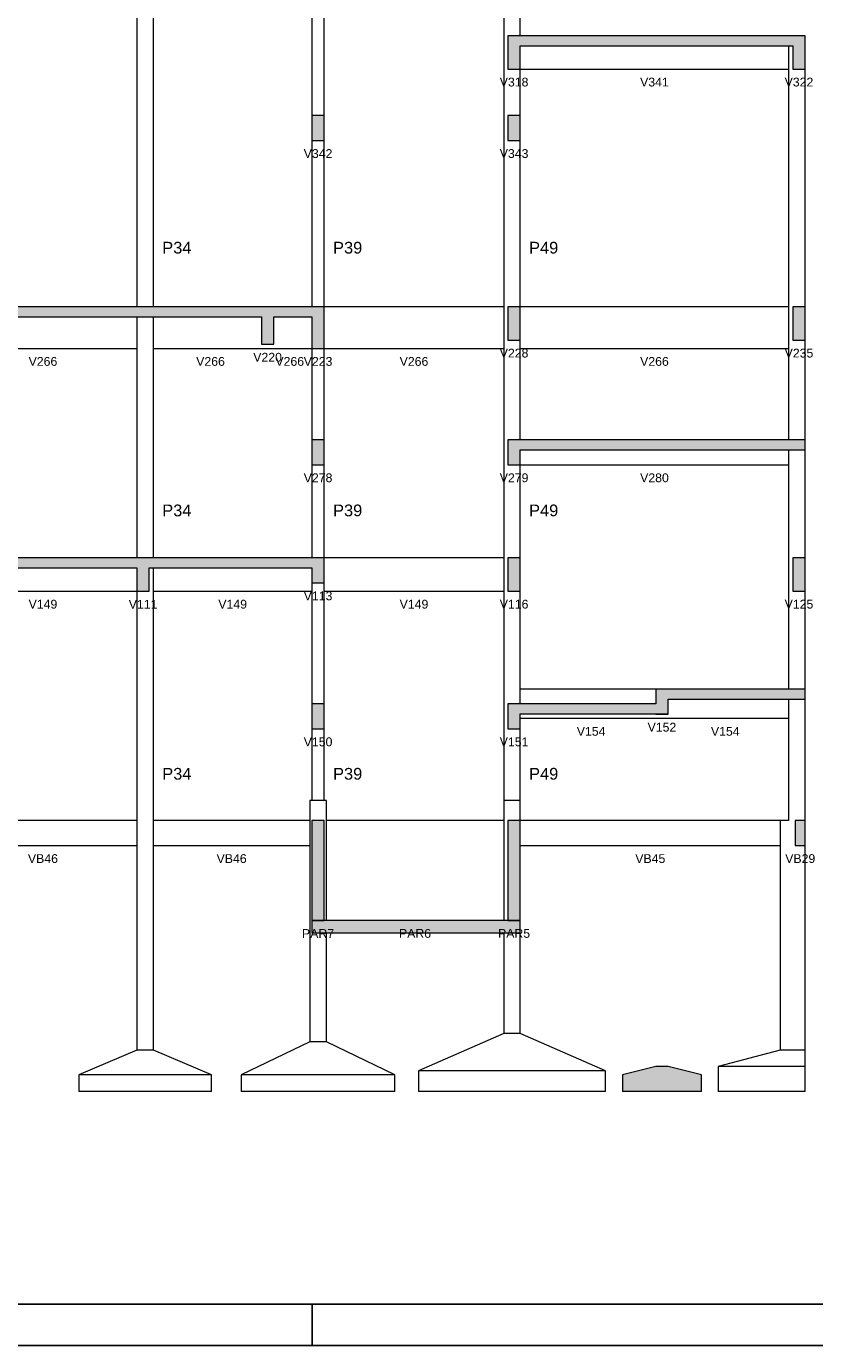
# Model space of a CAD drawing. Header units: millimetres. Extents: x 0 to 119, y 0 to 84.
# Tile 6 of 11: x 75 to 94, y 0 to 32. Entities that reach past the tile are written whole.
import ezdxf

# ---------------------------------------------------------------- set-up
doc = ezdxf.new("R2010")
doc.units = ezdxf.units.MM
doc.header["$MEASUREMENT"] = 0
doc.linetypes.add('NULL', pattern=[0])
for name, color, linetype, lineweight in [('FO-Elementos cortados', 159, 'Continuous', 5), ('FO-Elementos em vista', 7, 'Continuous', 5), ('FO-Hachuras', 153, 'Continuous', 5), ('FO-Textos das vigas', 7, 'Continuous', 5), ('FO-Textos dos pilares', 7, 'Continuous', 5)]:
    doc.layers.add(name, color=color, linetype=linetype, lineweight=lineweight)
doc.layers.add('SEDUC_MARF', color=1, linetype='Continuous')
doc.layers.add('SEDUC_MARGG', color=7, linetype='Continuous')
doc.styles.add('Arial', font='txt')

msp = doc.modelspace()

# ---------------------------------------------------------------- hatches: boundary and pattern name
at = {"layer": 'FO-Hachuras', "linetype": 'Continuous'}
for points in [[(86.6142, 31.2706), (93.7746, 31.2706), (93.7746, 31.5106), (86.6142, 31.5106), (86.6142, 31.2706)], [(86.6142, 30.7106), (86.9142, 30.7106), (86.9142, 31.5106), (86.6142, 31.5106), (86.6142, 30.7106)], [(93.4746, 30.7106), (93.7746, 30.7106), (93.7746, 31.5106), (93.4746, 31.5106), (93.4746, 30.7106)], [(81.8946, 28.9906), (82.1946, 28.9906), (82.1946, 29.5906), (81.8946, 29.5906), (81.8946, 28.9906)], [(86.6142, 28.9906), (86.9142, 28.9906), (86.9142, 29.5906), (86.6142, 29.5906), (86.6142, 28.9906)], [(70.5794, 24.7506), (80.9794, 24.7506), (80.9794, 24.9906), (70.5794, 24.9906), (70.5794, 24.7506)], [(80.6794, 24.7506), (82.1946, 24.7506), (82.1946, 24.9906), (80.6794, 24.9906), (80.6794, 24.7506)], [(80.6794, 24.0906), (80.9794, 24.0906), (80.9794, 24.9906), (80.6794, 24.9906), (80.6794, 24.0906)], [(81.8946, 23.9906), (82.1946, 23.9906), (82.1946, 24.9906), (81.8946, 24.9906), (81.8946, 23.9906)], [(86.6142, 24.1906), (86.9142, 24.1906), (86.9142, 24.9906), (86.6142, 24.9906), (86.6142, 24.1906)], [(93.4746, 24.1906), (93.7746, 24.1906), (93.7746, 24.9906), (93.4746, 24.9906), (93.4746, 24.1906)], [(81.8946, 21.1906), (82.1946, 21.1906), (82.1946, 21.7906), (81.8946, 21.7906), (81.8946, 21.1906)], [(86.6142, 21.1906), (86.9142, 21.1906), (86.9142, 21.7906), (86.6142, 21.7906), (86.6142, 21.1906)], [(86.9142, 21.5506), (93.7746, 21.5506), (93.7746, 21.7906), (86.9142, 21.7906), (86.9142, 21.5506)], [(72.8094, 18.7106), (77.9814, 18.7106), (77.9814, 18.9506), (72.8094, 18.9506), (72.8094, 18.7106)], [(77.6814, 18.7106), (82.1946, 18.7106), (82.1946, 18.9506), (77.6814, 18.9506), (77.6814, 18.7106)], [(77.6814, 18.1506), (77.9814, 18.1506), (77.9814, 18.9506), (77.6814, 18.9506), (77.6814, 18.1506)], [(81.8946, 18.3506), (82.1946, 18.3506), (82.1946, 18.9506), (81.8946, 18.9506), (81.8946, 18.3506)], [(86.6142, 18.1506), (86.9142, 18.1506), (86.9142, 18.9506), (86.6142, 18.9506), (86.6142, 18.1506)], [(93.4746, 18.1506), (93.7746, 18.1506), (93.7746, 18.9506), (93.4746, 18.9506), (93.4746, 18.1506)], [(90.1746, 15.5516), (93.7746, 15.5516), (93.7746, 15.7916), (90.1746, 15.7916), (90.1746, 15.5516)], [(90.1746, 15.1916), (90.4746, 15.1916), (90.4746, 15.7916), (90.1746, 15.7916), (90.1746, 15.1916)], [(81.8946, 14.8386), (82.1946, 14.8386), (82.1946, 15.4386), (81.8946, 15.4386), (81.8946, 14.8386)], [(86.6142, 14.8386), (86.9142, 14.8386), (86.9142, 15.4386), (86.6142, 15.4386), (86.6142, 14.8386)], [(86.9142, 15.1986), (90.4746, 15.1986), (90.4746, 15.4386), (86.9142, 15.4386), (86.9142, 15.1986)], [(81.8946, 10.2306), (82.1946, 10.2306), (82.1946, 12.6306), (81.8946, 12.6306), (81.8946, 10.2306)], [(86.6142, 10.2306), (86.9142, 10.2306), (86.9142, 12.6306), (86.6142, 12.6306), (86.6142, 10.2306)], [(93.5346, 12.0306), (93.7746, 12.0306), (93.7746, 12.6306), (93.5346, 12.6306), (93.5346, 12.0306)], [(81.8946, 9.9306), (86.9142, 9.9306), (86.9142, 10.2306), (81.8946, 10.2306), (81.8946, 9.9306)], [(81.8946, 10.2306), (82.1946, 10.2306), (82.1946, 10.2306), (81.8946, 10.2306)], [(86.6142, 10.2306), (86.9142, 10.2306), (86.9142, 10.2306), (86.6142, 10.2306)], [(89.3746, 6.5106), (91.2746, 6.5106), (90.4746, 6.7106), (90.1746, 6.7106), (89.3746, 6.5106)], [(89.3746, 6.1106), (91.2746, 6.1106), (91.2746, 6.5106), (89.3746, 6.5106), (89.3746, 6.1106)]]:
    msp.add_hatch(color=153, dxfattribs=at).paths.add_polyline_path(points)

# ---------------------------------------------------------------- linework, layer by layer
at = {"layer": 'FO-Elementos cortados'}
for p, q in [((86.6142, 31.5106), (86.6142, 31.2706)), ((86.9142, 31.5106), (86.6142, 31.5106)), ((93.3746, 31.5106), (86.9142, 31.5106)), ((93.4746, 31.5106), (93.3746, 31.5106)), ((93.7746, 31.5106), (93.4746, 31.5106)), ((93.7746, 31.2706), (93.7746, 31.5106)), ((86.6142, 31.2706), (86.6142, 30.7106)), ((86.9142, 30.7106), (86.9142, 31.2706)), ((86.9142, 31.2706), (93.3746, 31.2706)), ((93.3746, 31.2706), (93.4746, 31.2706)), ((93.4746, 31.2706), (93.4746, 30.7106)), ((93.7746, 30.7106), (93.7746, 31.2706)), ((86.6142, 30.7106), (86.9142, 30.7106)), ((93.4746, 30.7106), (93.7746, 30.7106)), ((82.1946, 29.5906), (81.8946, 29.5906)), ((81.8946, 29.5906), (81.8946, 28.9906)), ((82.1946, 28.9906), (82.1946, 29.5906)), ((86.9142, 29.5906), (86.6142, 29.5906)), ((86.6142, 29.5906), (86.6142, 28.9906)), ((86.9142, 28.9906), (86.9142, 29.5906)), ((81.8946, 28.9906), (82.1946, 28.9906)), ((86.6142, 28.9906), (86.9142, 28.9906)), ((77.6814, 24.9906), (73.1594, 24.9906)), ((78.0814, 24.9906), (77.6814, 24.9906)), ((80.6794, 24.9906), (78.0814, 24.9906)), ((80.8294, 24.9906), (80.6794, 24.9906)), ((80.9794, 24.9906), (80.8294, 24.9906)), ((81.8946, 24.9906), (80.9794, 24.9906)), ((82.1946, 24.9906), (81.8946, 24.9906)), ((82.1946, 24.7506), (82.1946, 24.9906)), ((86.9142, 24.9906), (86.6142, 24.9906)), ((86.6142, 24.9906), (86.6142, 24.1906)), ((86.9142, 24.1906), (86.9142, 24.9906)), ((93.7746, 24.9906), (93.4746, 24.9906)), ((93.4746, 24.9906), (93.4746, 24.1906)), ((93.7746, 24.1906), (93.7746, 24.9906)), ((73.1594, 24.7506), (77.6814, 24.7506)), ((77.6814, 24.7506), (78.0814, 24.7506)), ((78.0814, 24.7506), (80.6794, 24.7506)), ((80.6794, 24.7506), (80.6794, 24.0906)), ((80.9794, 24.0906), (80.9794, 24.7506)), ((80.9794, 24.7506), (81.8946, 24.7506)), ((81.8946, 24.7506), (81.8946, 23.9906)), ((82.1946, 23.9906), (82.1946, 24.7506)), ((86.6142, 24.1906), (86.9142, 24.1906)), ((93.4746, 24.1906), (93.7746, 24.1906)), ((80.6794, 24.0906), (80.8294, 24.0906)), ((80.8294, 24.0906), (80.9794, 24.0906)), ((81.8946, 23.9906), (82.1946, 23.9906)), ((82.1946, 21.7906), (81.8946, 21.7906)), ((81.8946, 21.7906), (81.8946, 21.1906)), ((82.1946, 21.1906), (82.1946, 21.7906)), ((86.9142, 21.7906), (86.6142, 21.7906)), ((86.6142, 21.7906), (86.6142, 21.1906)), ((93.3746, 21.7906), (86.9142, 21.7906)), ((93.7746, 21.7906), (93.3746, 21.7906)), ((93.7746, 21.5506), (93.7746, 21.7906)), ((86.9142, 21.1906), (86.9142, 21.5506)), ((86.9142, 21.5506), (93.3746, 21.5506)), ((93.3746, 21.5506), (93.7746, 21.5506)), ((81.8946, 21.1906), (82.1946, 21.1906)), ((86.6142, 21.1906), (86.9142, 21.1906)), ((77.6814, 18.9506), (73.1594, 18.9506)), ((77.9814, 18.9506), (77.6814, 18.9506)), ((78.0814, 18.9506), (77.9814, 18.9506)), ((81.8946, 18.9506), (78.0814, 18.9506)), ((82.1946, 18.9506), (81.8946, 18.9506)), ((82.1946, 18.7106), (82.1946, 18.9506)), ((86.9142, 18.9506), (86.6142, 18.9506)), ((86.6142, 18.9506), (86.6142, 18.1506)), ((86.9142, 18.1506), (86.9142, 18.9506)), ((93.7746, 18.9506), (93.4746, 18.9506)), ((93.4746, 18.9506), (93.4746, 18.1506)), ((93.7746, 18.1506), (93.7746, 18.9506)), ((73.1594, 18.7106), (77.6814, 18.7106)), ((77.6814, 18.7106), (77.6814, 18.1506)), ((77.9814, 18.1506), (77.9814, 18.7106)), ((77.9814, 18.7106), (78.0814, 18.7106)), ((78.0814, 18.7106), (81.8946, 18.7106)), ((81.8946, 18.7106), (81.8946, 18.3506)), ((82.1946, 18.3506), (82.1946, 18.7106)), ((77.6814, 18.1506), (77.9814, 18.1506)), ((81.8946, 18.3506), (82.1946, 18.3506)), ((86.6142, 18.1506), (86.9142, 18.1506)), ((93.4746, 18.1506), (93.7746, 18.1506)), ((90.1746, 15.7916), (90.1746, 15.5516)), ((90.3246, 15.7916), (90.1746, 15.7916)), ((90.1746, 15.5516), (90.1746, 15.4386)), ((90.4746, 15.7916), (90.3246, 15.7916)), ((93.3746, 15.7916), (90.4746, 15.7916)), ((90.4746, 15.4386), (90.4746, 15.5516)), ((90.4746, 15.5516), (93.3746, 15.5516)), ((93.7746, 15.7916), (93.3746, 15.7916)), ((93.3746, 15.5516), (93.7746, 15.5516)), ((93.7746, 15.5516), (93.7746, 15.7916)), ((82.1946, 15.4386), (81.8946, 15.4386)), ((81.8946, 15.4386), (81.8946, 14.8386)), ((82.1946, 14.8386), (82.1946, 15.4386)), ((86.9142, 15.4386), (86.6142, 15.4386)), ((86.6142, 15.4386), (86.6142, 14.8386)), ((90.1746, 15.4386), (86.9142, 15.4386)), ((90.4746, 15.1986), (90.4746, 15.4386)), ((86.9142, 15.0916), (86.9142, 15.1986)), ((86.9142, 15.1986), (90.1746, 15.1986)), ((86.9142, 14.8386), (86.9142, 15.0916)), ((90.1746, 15.1986), (90.1746, 15.1916)), ((90.1746, 15.1986), (90.3246, 15.1986)), ((90.1746, 15.1916), (90.3246, 15.1916)), ((90.3246, 15.1986), (90.4746, 15.1986)), ((90.3246, 15.1916), (90.4746, 15.1916)), ((90.4746, 15.1916), (90.4746, 15.1986)), ((81.8946, 14.8386), (82.1946, 14.8386)), ((86.6142, 14.8386), (86.9142, 14.8386)), ((82.1946, 12.6306), (81.8946, 12.6306)), ((81.8946, 12.6306), (81.8946, 10.2306)), ((82.1946, 10.2306), (82.1946, 12.6306)), ((86.9142, 12.6306), (86.6142, 12.6306)), ((86.6142, 12.6306), (86.6142, 10.2306)), ((86.9142, 12.0306), (86.9142, 12.6306)), ((93.7746, 12.6306), (93.5346, 12.6306)), ((93.5346, 12.6306), (93.5346, 12.0306)), ((93.7746, 12.0306), (93.7746, 12.6306)), ((86.9142, 10.2306), (86.9142, 12.0306)), ((93.5346, 12.0306), (93.7746, 12.0306)), ((82.1946, 10.2306), (81.8946, 10.2306)), ((81.8946, 10.2306), (82.1946, 10.2306)), ((81.8946, 10.2306), (81.8946, 9.9306)), ((82.2446, 10.2306), (82.1946, 10.2306)), ((86.5142, 10.2306), (82.2446, 10.2306)), ((86.6142, 10.2306), (86.5142, 10.2306)), ((86.9142, 10.2306), (86.6142, 10.2306)), ((86.6142, 10.2306), (86.9142, 10.2306)), ((86.9142, 9.9306), (86.9142, 10.2306)), ((81.8946, 9.9306), (82.2446, 9.9306)), ((82.2446, 9.9306), (86.5142, 9.9306)), ((86.5142, 9.9306), (86.9142, 9.9306)), ((90.1746, 6.7106), (89.3746, 6.5106)), ((90.4746, 6.7106), (90.1746, 6.7106)), ((91.2746, 6.5106), (90.4746, 6.7106)), ((89.3746, 6.5106), (89.3746, 6.1106)), ((91.2746, 6.1106), (91.2746, 6.5106)), ((91.2746, 6.1106), (89.3746, 6.1106))]:
    msp.add_line(p, q, dxfattribs=at)
at = {"layer": 'FO-Elementos em vista'}
for p, q in [((82.1946, 31.5106), (82.1946, 32.4906)), ((86.5142, 32.4906), (86.5142, 31.5106)), ((86.9142, 31.5106), (86.9142, 32.4906)), ((77.6814, 32.3506), (77.6814, 31.5106)), ((78.0814, 31.5106), (78.0814, 32.3506)), ((81.8946, 32.3506), (81.8946, 31.5106)), ((77.6814, 31.5106), (77.6814, 28.3906)), ((78.0814, 28.3906), (78.0814, 31.5106)), ((81.8946, 31.5106), (81.8946, 29.5906)), ((82.1946, 29.5906), (82.1946, 31.5106)), ((86.5142, 31.5106), (86.5142, 28.3906)), ((93.3746, 31.2706), (93.3746, 30.7106)), ((86.9142, 30.7106), (93.3746, 30.7106)), ((86.9142, 29.5906), (86.9142, 30.7106)), ((93.3746, 30.7106), (93.3746, 28.3906)), ((93.7746, 28.3906), (93.7746, 30.7106)), ((81.8946, 28.9906), (81.8946, 28.3906)), ((82.1946, 28.3906), (82.1946, 28.9906)), ((86.9142, 28.3906), (86.9142, 28.9906)), ((77.6814, 28.3906), (77.6814, 24.9906)), ((78.0814, 24.9906), (78.0814, 28.3906)), ((81.8946, 28.3906), (81.8946, 24.9906)), ((82.1946, 24.9906), (82.1946, 28.3906)), ((86.5142, 28.3906), (86.5142, 24.9906)), ((86.9142, 24.9906), (86.9142, 28.3906)), ((93.3746, 28.3906), (93.3746, 24.9906)), ((93.7746, 24.9906), (93.7746, 28.3906)), ((86.5142, 24.9906), (82.1946, 24.9906)), ((86.5142, 24.9906), (86.5142, 23.9906)), ((93.3746, 24.9906), (86.9142, 24.9906)), ((93.3746, 24.9906), (93.3746, 23.9906)), ((77.6814, 24.7506), (77.6814, 23.9906)), ((78.0814, 23.9906), (78.0814, 24.7506)), ((86.9142, 23.9906), (86.9142, 24.1906)), ((93.7746, 22.9906), (93.7746, 24.1906)), ((73.1594, 23.9906), (77.6814, 23.9906)), ((77.6814, 23.9906), (77.6814, 22.9906)), ((78.0814, 23.9906), (80.8294, 23.9906)), ((78.0814, 22.9906), (78.0814, 23.9906)), ((80.8294, 23.9906), (81.8946, 23.9906)), ((81.8946, 23.9906), (81.8946, 22.9906)), ((82.1946, 23.9906), (86.5142, 23.9906)), ((82.1946, 22.9906), (82.1946, 23.9906)), ((86.5142, 23.9906), (86.5142, 22.9906)), ((86.9142, 23.9906), (93.3746, 23.9906)), ((86.9142, 22.9906), (86.9142, 23.9906)), ((93.3746, 23.9906), (93.3746, 22.9906)), ((77.6814, 22.9906), (77.6814, 21.7906)), ((78.0814, 21.7906), (78.0814, 22.9906)), ((81.8946, 22.9906), (81.8946, 21.7906)), ((82.1946, 21.7906), (82.1946, 22.9906)), ((86.5142, 22.9906), (86.5142, 21.7906)), ((86.9142, 21.7906), (86.9142, 22.9906)), ((93.3746, 22.9906), (93.3746, 21.7906)), ((93.7746, 21.7906), (93.7746, 22.9906)), ((77.6814, 21.7906), (77.6814, 18.9506)), ((78.0814, 18.9506), (78.0814, 21.7906)), ((86.5142, 21.7906), (86.5142, 18.9506)), ((93.3746, 21.5506), (93.3746, 21.1906)), ((93.7746, 18.9506), (93.7746, 21.5506)), ((81.8946, 21.1906), (81.8946, 18.9506)), ((82.1946, 18.9506), (82.1946, 21.1906)), ((86.9142, 18.9506), (86.9142, 21.1906)), ((86.9142, 21.1906), (93.3746, 21.1906)), ((93.3746, 21.1906), (93.3746, 18.9506)), ((86.5142, 18.9506), (82.1946, 18.9506)), ((86.5142, 18.9506), (86.5142, 18.1506)), ((93.3746, 18.9506), (93.3746, 15.7916)), ((78.0814, 18.1506), (78.0814, 18.7106)), ((73.1594, 18.1506), (77.6814, 18.1506)), ((77.6814, 18.1506), (77.6814, 15.4386)), ((78.0814, 18.1506), (81.8946, 18.1506)), ((78.0814, 15.4386), (78.0814, 18.1506)), ((81.8946, 18.3506), (81.8946, 18.1506)), ((81.8946, 18.1506), (81.8946, 15.4386)), ((82.1946, 18.1506), (82.1946, 18.3506)), ((82.1946, 18.1506), (86.5142, 18.1506)), ((82.1946, 15.4386), (82.1946, 18.1506)), ((86.5142, 18.1506), (86.5142, 15.4386)), ((86.9142, 15.7916), (86.9142, 18.1506)), ((93.7746, 15.7916), (93.7746, 18.1506)), ((90.1746, 15.7916), (86.9142, 15.7916)), ((86.9142, 15.4386), (86.9142, 15.7916)), ((93.3746, 15.5516), (93.3746, 15.4386)), ((93.7746, 15.4386), (93.7746, 15.5516)), ((77.6814, 15.4386), (77.6814, 13.1106)), ((78.0814, 13.1106), (78.0814, 15.4386)), ((86.5142, 15.4386), (86.5142, 13.1106)), ((93.3746, 15.4386), (93.3746, 15.0916)), ((93.7746, 12.6306), (93.7746, 15.4386)), ((86.9142, 15.0916), (90.3246, 15.0916)), ((90.3246, 15.0916), (93.3746, 15.0916)), ((93.3746, 15.0916), (93.3746, 12.6306)), ((81.8946, 14.8386), (81.8946, 13.1106)), ((82.1946, 13.1106), (82.1946, 14.8386)), ((86.9142, 13.1106), (86.9142, 14.8386)), ((77.6814, 13.1106), (77.6814, 12.6306)), ((78.0814, 12.6306), (78.0814, 13.1106)), ((81.8446, 13.1106), (81.8446, 12.6306)), ((81.8946, 13.1106), (81.8446, 13.1106)), ((82.1946, 13.1106), (81.8946, 13.1106)), ((82.2446, 13.1106), (82.1946, 13.1106)), ((82.2446, 12.6306), (82.2446, 13.1106)), ((86.9142, 13.1106), (86.5142, 13.1106)), ((86.5142, 13.1106), (86.5142, 12.6306)), ((86.9142, 12.6306), (86.9142, 13.1106)), ((77.6814, 12.6306), (73.1594, 12.6306)), ((77.6814, 12.6306), (77.6814, 12.0306)), ((81.8446, 12.6306), (78.0814, 12.6306)), ((78.0814, 12.0306), (78.0814, 12.6306)), ((81.8446, 12.6306), (81.8446, 12.0306)), ((86.5142, 12.6306), (82.2446, 12.6306)), ((82.2446, 10.2306), (82.2446, 12.6306)), ((86.5142, 12.6306), (86.5142, 10.2306)), ((93.1746, 12.6306), (86.9142, 12.6306)), ((93.1746, 12.6306), (93.1746, 12.0306)), ((93.3746, 12.6306), (93.1746, 12.6306)), ((73.1594, 12.0306), (77.6814, 12.0306)), ((77.6814, 12.0306), (77.6814, 7.1106)), ((78.0814, 12.0306), (81.8446, 12.0306)), ((78.0814, 7.1106), (78.0814, 12.0306)), ((81.8446, 12.0306), (81.8446, 7.3106)), ((86.9142, 12.0306), (93.1746, 12.0306)), ((93.1746, 12.0306), (93.1746, 8.5506)), ((93.7746, 8.5506), (93.7746, 12.0306)), ((82.2446, 7.3106), (82.2446, 9.9306)), ((86.5142, 9.9306), (86.5142, 7.5106)), ((86.9142, 7.5106), (86.9142, 9.9306)), ((93.1746, 8.5506), (93.1746, 7.1106)), ((93.7746, 7.1106), (93.7746, 8.5506)), ((81.8446, 7.3106), (80.1946, 6.5106)), ((82.2446, 7.3106), (81.8446, 7.3106)), ((83.8946, 6.5106), (82.2446, 7.3106)), ((86.5142, 7.5106), (84.4642, 6.6106)), ((86.9142, 7.5106), (86.5142, 7.5106)), ((88.9642, 6.6106), (86.9142, 7.5106)), ((77.6814, 7.1106), (76.2814, 6.5106)), ((78.0814, 7.1106), (77.6814, 7.1106)), ((79.4814, 6.5106), (78.0814, 7.1106)), ((93.1746, 7.1106), (91.6746, 6.7106)), ((93.7746, 7.1106), (93.1746, 7.1106)), ((93.7746, 7.0106), (93.7746, 7.1106)), ((93.7746, 6.7106), (93.7746, 7.0106)), ((91.6746, 6.7106), (91.6746, 6.1106)), ((93.1746, 6.7106), (91.6746, 6.7106)), ((93.7746, 6.7106), (93.1746, 6.7106)), ((93.7746, 6.1106), (93.7746, 6.7106)), ((76.2814, 6.5106), (76.2814, 6.1106)), ((77.6814, 6.5106), (76.2814, 6.5106)), ((78.0814, 6.5106), (77.6814, 6.5106)), ((79.4814, 6.5106), (78.0814, 6.5106)), ((79.4814, 6.1106), (79.4814, 6.5106)), ((80.1946, 6.5106), (80.1946, 6.1106)), ((81.8446, 6.5106), (80.1946, 6.5106)), ((82.2446, 6.5106), (81.8446, 6.5106)), ((83.8946, 6.5106), (82.2446, 6.5106)), ((83.8946, 6.1106), (83.8946, 6.5106)), ((84.4642, 6.6106), (84.4642, 6.1106)), ((86.5142, 6.6106), (84.4642, 6.6106)), ((86.9142, 6.6106), (86.5142, 6.6106)), ((88.9642, 6.6106), (86.9142, 6.6106)), ((88.9642, 6.1106), (88.9642, 6.6106)), ((77.6814, 6.1106), (76.2814, 6.1106)), ((78.0814, 6.1106), (77.6814, 6.1106)), ((79.4814, 6.1106), (78.0814, 6.1106)), ((81.8446, 6.1106), (80.1946, 6.1106)), ((82.2446, 6.1106), (81.8446, 6.1106)), ((83.8946, 6.1106), (82.2446, 6.1106)), ((86.5142, 6.1106), (84.4642, 6.1106)), ((86.9142, 6.1106), (86.5142, 6.1106)), ((88.9642, 6.1106), (86.9142, 6.1106)), ((93.1746, 6.1106), (91.6746, 6.1106)), ((93.7746, 6.1106), (93.1746, 6.1106))]:
    msp.add_line(p, q, dxfattribs=at)
at = {"layer": 'SEDUC_MARF'}
msp.add_line((81.9015, 1), (81.9015, 0), dxfattribs=at)
msp.add_lwpolyline([(118.9, 84.1), (0, 84.1), (0, 0), (118.9, 0)], close=True, dxfattribs=at)
at = {"layer": 'SEDUC_MARGG'}
msp.add_lwpolyline([(2.5, 1), (117.9, 1), (117.9, 83.1), (2.5, 83.1), (2.5, 1)], dxfattribs=at)

# ---------------------------------------------------------------- texts
at = {"layer": 'FO-Textos das vigas', "linetype": 'NULL', "char_height": 0.2118, "attachment_point": 8, "line_spacing_factor": 0.798, "style": 'Arial'}
for s, insert, width in [('V318', (86.7644, 30.2875), 1.354561), ('V341', (90.1444, 30.2875), 1.354561), ('V322', (93.6244, 30.2875), 1.354561), ('V342', (82.0444, 28.5675), 1.354561), ('V343', (86.7644, 28.5675), 1.354561), ('V266', (75.4204, 23.5675), 1.354561), ('V266', (79.4554, 23.5675), 1.354561), ('V220', (80.8294, 23.6675), 1.354561), ('V266', (81.3624, 23.5675), 1.354561), ('V223', (82.0444, 23.5675), 1.354561), ('V266', (84.3544, 23.5675), 1.354561), ('V228', (86.7644, 23.7675), 1.354561), ('V266', (90.1444, 23.5675), 1.354561), ('V235', (93.6244, 23.7675), 1.354561), ('V278', (82.0444, 20.7675), 1.354561), ('V279', (86.7644, 20.7675), 1.354561), ('V280', (90.1444, 20.7675), 1.354561), ('V113', (82.0444, 17.9275), 1.354561), ('V149', (75.4204, 17.7275), 1.354561), ('V111', (77.8314, 17.7275), 1.354561), ('V149', (79.9884, 17.7275), 1.354561), ('V149', (84.3544, 17.7275), 1.354561), ('V116', (86.7644, 17.7275), 1.354561), ('V125', (93.6244, 17.7275), 1.354561), ('V154', (88.6194, 14.6685), 1.354561), ('V152', (90.3244, 14.7685), 1.354561), ('V154', (91.8494, 14.6685), 1.354561), ('V150', (82.0444, 14.4155), 1.354561), ('V151', (86.7644, 14.4155), 1.354561), ('VB46', (75.4204, 11.6075), 1.418848), ('VB46', (79.9634, 11.6075), 1.418848), ('VB45', (90.0444, 11.6075), 1.418848), ('VB29', (93.6544, 11.6075), 1.418848), ('PAR7', (82.0444, 9.8075), 1.515137), ('PAR7', (82.0444, 9.8075), 1.515137), ('PAR6', (84.3794, 9.8075), 1.515137), ('PAR5', (86.7644, 9.8075), 1.515137), ('PAR5', (86.7644, 9.8075), 1.515137)]:
    msp.add_mtext(s, dxfattribs=dict(at, insert=insert, width=width))
at = {"layer": 'FO-Textos dos pilares', "linetype": 'NULL', "char_height": 0.2824, "width": 1.387852, "attachment_point": 7, "line_spacing_factor": 0.798, "style": 'Arial'}
for s, insert in [('P34', (78.2934, 26.2668)), ('P39', (82.4064, 26.2668)), ('P49', (87.1264, 26.2668)), ('P34', (78.2934, 19.9468)), ('P39', (82.4064, 19.9468)), ('P49', (87.1264, 19.9468)), ('P34', (78.2934, 13.6108)), ('P39', (82.4064, 13.6108)), ('P49', (87.1264, 13.6108))]:
    msp.add_mtext(s, dxfattribs=dict(at, insert=insert))

doc.saveas('drawing.dxf')
